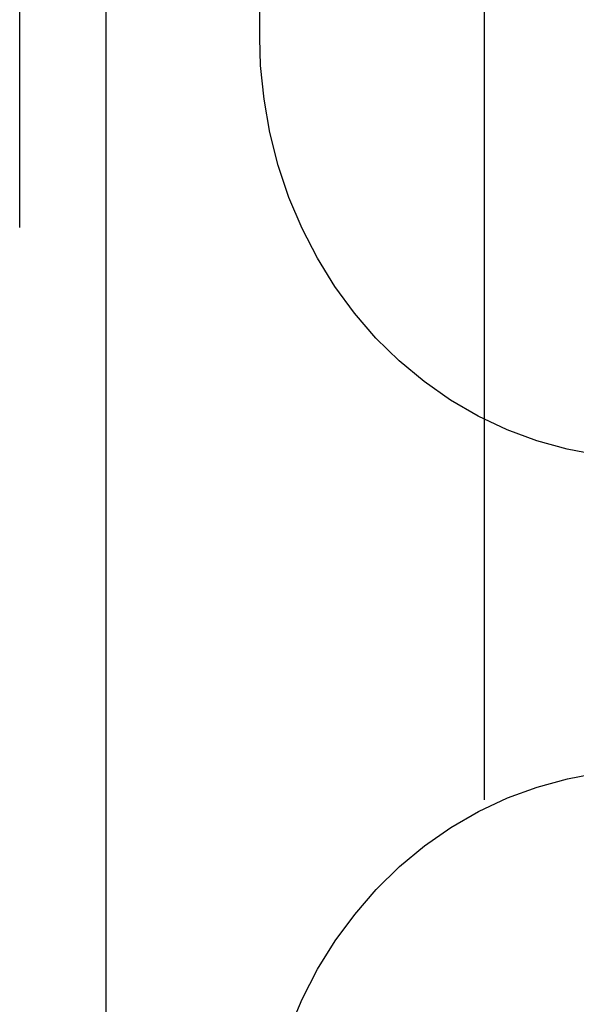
# Model space of a CAD drawing. Header units: inches. Extents: x 0 to 308, y 0 to 199.
# Tile 23 of 139: x 85.971 to 86.64, y 101.865 to 103.047. Entities that reach past the tile are written whole.
import ezdxf

# ---------------------------------------------------------------- set-up
doc = ezdxf.new("R2010")
doc.units = ezdxf.units.IN
doc.header["$LTSCALE"] = 16.920913
doc.header["$MEASUREMENT"] = 0
doc.linetypes.add('HIDDEN', pattern=[0.2, 0.1, -0.1])
doc.layers.add('DEFAULT_2', color=8, linetype='HIDDEN')
doc.layers.add('LEFT_OR_SECONDARY_DOOR_ASSEMBLY', color=7, linetype='CONTINUOUS')

msp = doc.modelspace()

# ---------------------------------------------------------------- linework, layer by layer
at = {"layer": 'DEFAULT_2', "color": 8, "linetype": 'HIDDEN'}
for p, q in [((86.5292, 103.8028), (86.5292, 100.3528)), ((86.2595, 103.0252), (86.2595, 103.5838))]:
    msp.add_line(p, q, dxfattribs=at)
for points in [[(86.6603, 102.5259), (86.6289, 102.5318), (86.5924, 102.5417), (86.5567, 102.5549), (86.5221, 102.5712), (86.4888, 102.5905), (86.4571, 102.6128), (86.4271, 102.6377), (86.3992, 102.6652), (86.3734, 102.6951), (86.3499, 102.7271), (86.3289, 102.7611), (86.3104, 102.7968), (86.2947, 102.834), (86.2818, 102.8724), (86.2718, 102.9118), (86.2647, 102.9519), (86.2606, 102.9924), (86.2595, 103.0252)], [(86.2595, 101.6424), (86.2606, 101.6758), (86.2648, 101.7163), (86.2719, 101.7563), (86.2819, 101.7957), (86.2949, 101.8342), (86.3107, 101.8714), (86.3291, 101.9071), (86.3502, 101.9411), (86.3738, 101.9731), (86.3996, 102.0029), (86.4276, 102.0304), (86.4576, 102.0553), (86.4893, 102.0774), (86.5225, 102.0967), (86.5571, 102.1129), (86.5928, 102.126), (86.6294, 102.1359), (86.6603, 102.1417)]]:
    msp.add_lwpolyline(points, dxfattribs=at)
at = {"layer": 'LEFT_OR_SECONDARY_DOOR_ASSEMBLY', "color": 8, "linetype": 'HIDDEN'}
msp.add_line((85.9712, 62.1878), (85.9712, 142.4798), dxfattribs=at)
at = {"layer": 'LEFT_OR_SECONDARY_DOOR_ASSEMBLY', "color": 3, "linetype": 'Continuous'}
msp.add_line((86.0752, 62.1878), (86.0752, 142.4798), dxfattribs=at)

doc.saveas('drawing.dxf')
